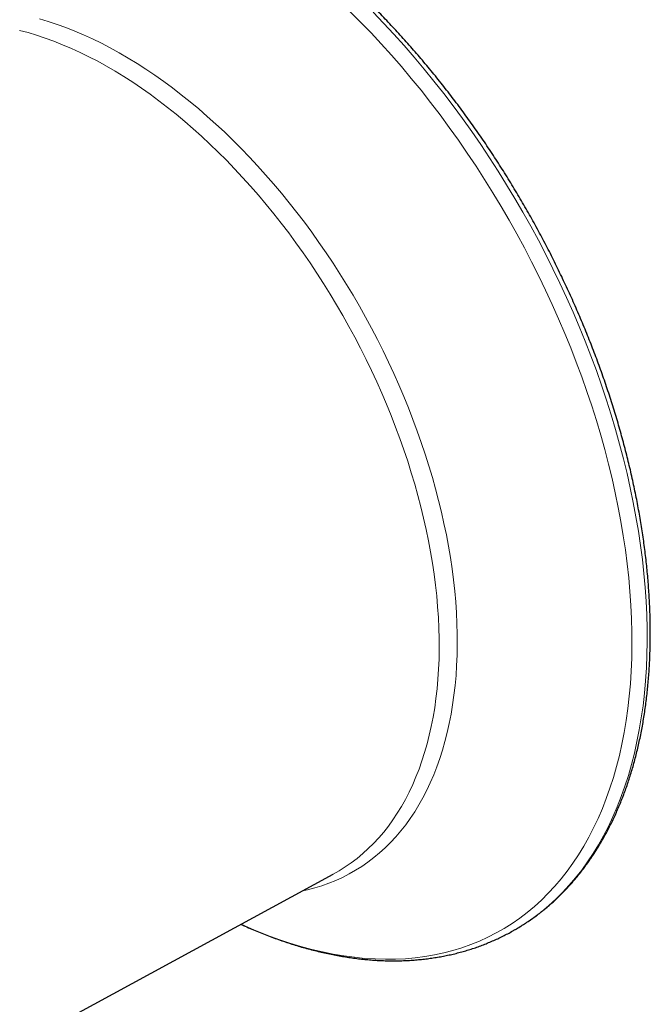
# Model space of a CAD drawing. Header units: millimetres. Extents: x 8 to 961, y 12 to 932.
# Tile 60 of 187: x 932 to 961, y 137 to 182. Entities that reach past the tile are written whole.
import ezdxf

# ---------------------------------------------------------------- set-up
doc = ezdxf.new("R2010")
doc.units = ezdxf.units.MM

msp = doc.modelspace()

# ---------------------------------------------------------------- linework, layer by layer
at = {"color": 7, "linetype": 'Continuous', "lineweight": 30}
for p, q in [((919.694, 128.257), (946.278, 142.689)), ((954.59, 140.051), (954.726, 140.128))]:
    msp.add_line(p, q, dxfattribs=at)
at = {"color": 8, "linetype": 'Continuous', "lineweight": 0, "flags": 128}
for points in [[(942.011, 140.372), (942.221, 140.278), (942.738, 140.058), (943.252, 139.854), (943.765, 139.667), (944.275, 139.497), (944.782, 139.344), (945.286, 139.209), (945.787, 139.091), (946.284, 138.991), (946.777, 138.907), (947.266, 138.842), (947.75, 138.794), (948.229, 138.764), (948.702, 138.751), (949.169, 138.756), (949.631, 138.779), (950.086, 138.819), (950.534, 138.877), (950.976, 138.953), (951.41, 139.046), (951.836, 139.157), (952.255, 139.285), (952.665, 139.43), (953.067, 139.593), (953.46, 139.772), (953.844, 139.969), (954.219, 140.182), (954.584, 140.413), (954.939, 140.659), (955.285, 140.922), (955.62, 141.201), (955.945, 141.497), (956.259, 141.808), (956.562, 142.134), (956.854, 142.476), (957.134, 142.833), (957.403, 143.205), (957.66, 143.592), (957.906, 143.993), (958.139, 144.408), (958.36, 144.836), (958.569, 145.279), (958.765, 145.734), (958.949, 146.202), (959.119, 146.683), (959.277, 147.177), (959.422, 147.682), (959.554, 148.198), (959.673, 148.726), (959.778, 149.265), (959.87, 149.814), (959.948, 150.373), (960.013, 150.942), (960.065, 151.52), (960.103, 152.107), (960.127, 152.703), (960.138, 153.307), (960.136, 153.918), (960.119, 154.537), (960.089, 155.163), (960.046, 155.795), (959.989, 156.433), (959.918, 157.076), (959.834, 157.725), (959.737, 158.378), (959.626, 159.036), (959.503, 159.697), (959.366, 160.362), (959.215, 161.03), (959.052, 161.699), (958.876, 162.371), (958.688, 163.045), (958.486, 163.719), (958.273, 164.394), (958.047, 165.069), (957.809, 165.744), (957.558, 166.418), (957.296, 167.09), (957.023, 167.761), (956.738, 168.43), (956.441, 169.096), (956.134, 169.758), (955.815, 170.418), (955.486, 171.073), (955.147, 171.724), (954.798, 172.369), (954.438, 173.01), (954.069, 173.644), (953.691, 174.273), (953.303, 174.895), (952.906, 175.509), (952.501, 176.116), (952.087, 176.715), (951.665, 177.306), (951.236, 177.888), (950.799, 178.461), (950.355, 179.025), (949.904, 179.578), (949.446, 180.121), (948.982, 180.654), (948.512, 181.175), (948.037, 181.685), (947.556, 182.183), (947.07, 182.669)], [(954.726, 140.128), (954.861, 140.208), (955.23, 140.44), (955.589, 140.69), (955.938, 140.955), (956.277, 141.237), (956.605, 141.536), (956.922, 141.85), (957.228, 142.18), (957.523, 142.525), (957.807, 142.886), (958.078, 143.262), (958.338, 143.652), (958.586, 144.057), (958.822, 144.477), (959.045, 144.91), (959.256, 145.357), (959.455, 145.817), (959.64, 146.29), (959.813, 146.776), (959.972, 147.274), (960.118, 147.785), (960.252, 148.307), (960.371, 148.84), (960.478, 149.384), (960.571, 149.939), (960.65, 150.504), (960.716, 151.079), (960.768, 151.663), (960.806, 152.256), (960.831, 152.858), (960.842, 153.468), (960.839, 154.086), (960.823, 154.711), (960.792, 155.343), (960.749, 155.982), (960.691, 156.626), (960.62, 157.277), (960.535, 157.932), (960.437, 158.592), (960.325, 159.256), (960.2, 159.925), (960.061, 160.596), (959.91, 161.271), (959.745, 161.948), (959.567, 162.626), (959.376, 163.307), (959.173, 163.988), (958.957, 164.67), (958.729, 165.352), (958.488, 166.034), (958.235, 166.715), (957.971, 167.394), (957.694, 168.072), (957.406, 168.747), (957.107, 169.42), (956.796, 170.09), (956.474, 170.756), (956.142, 171.418), (955.799, 172.075), (955.446, 172.728), (955.083, 173.375), (954.71, 174.016), (954.327, 174.651), (953.936, 175.279), (953.535, 175.9), (953.125, 176.514), (952.707, 177.119), (952.281, 177.716), (951.847, 178.304), (951.406, 178.883), (950.957, 179.452), (950.501, 180.011), (950.039, 180.56), (949.57, 181.098), (949.095, 181.625), (948.615, 182.14), (948.129, 182.644)], [(932.669, 182.339), (933.073, 182.217), (933.48, 182.082), (933.888, 181.933), (934.298, 181.771), (934.709, 181.595), (935.121, 181.406), (935.534, 181.204), (935.947, 180.989), (936.361, 180.762), (936.774, 180.521), (937.188, 180.268), (937.6, 180.003), (938.012, 179.725), (938.422, 179.436), (938.831, 179.135), (939.238, 178.822), (939.643, 178.498), (940.046, 178.163), (940.446, 177.817), (940.843, 177.46), (941.237, 177.093), (941.628, 176.715), (942.015, 176.328), (942.398, 175.931), (942.776, 175.525), (943.151, 175.11), (943.52, 174.686), (943.885, 174.253), (944.244, 173.812), (944.598, 173.364), (944.946, 172.907), (945.288, 172.444), (945.624, 171.973), (945.953, 171.496), (946.276, 171.012), (946.592, 170.523), (946.901, 170.028), (947.202, 169.527), (947.496, 169.022), (947.783, 168.511), (948.061, 167.997), (948.331, 167.479), (948.593, 166.957), (948.847, 166.432), (949.092, 165.904), (949.328, 165.374), (949.555, 164.841), (949.773, 164.307), (949.981, 163.771), (950.181, 163.234), (950.37, 162.697), (950.551, 162.159), (950.721, 161.622), (950.881, 161.084), (951.031, 160.548), (951.171, 160.013), (951.301, 159.479), (951.421, 158.948), (951.53, 158.418), (951.629, 157.892), (951.717, 157.368), (951.794, 156.847), (951.861, 156.331), (951.917, 155.818), (951.963, 155.31), (951.997, 154.807), (952.021, 154.308), (952.034, 153.815), (952.036, 153.328), (952.028, 152.847), (952.008, 152.373), (951.978, 151.905), (951.937, 151.445), (951.885, 150.992), (951.822, 150.546), (951.749, 150.109), (951.665, 149.68), (951.571, 149.26), (951.466, 148.848), (951.351, 148.446), (951.225, 148.053), (951.089, 147.67), (950.943, 147.297), (950.786, 146.934), (950.62, 146.582), (950.444, 146.24), (950.258, 145.91), (950.063, 145.59), (949.858, 145.283), (949.644, 144.986), (949.42, 144.702), (949.188, 144.43), (948.946, 144.17), (948.696, 143.922), (948.438, 143.687), (948.171, 143.464), (947.896, 143.255), (947.612, 143.058), (947.321, 142.875), (947.023, 142.705), (946.717, 142.548), (946.404, 142.405), (946.084, 142.276), (945.757, 142.16), (945.424, 142.058), (945.084, 141.97), (944.864, 141.921)], [(946.278, 142.689), (946.558, 142.849), (946.844, 143.029), (947.123, 143.223), (947.394, 143.429), (947.657, 143.648), (947.911, 143.879), (948.158, 144.123), (948.395, 144.379), (948.624, 144.647), (948.844, 144.927), (949.055, 145.219), (949.257, 145.522), (949.449, 145.836), (949.632, 146.161), (949.805, 146.498), (949.969, 146.844), (950.123, 147.202), (950.267, 147.569), (950.401, 147.946), (950.524, 148.333), (950.638, 148.729), (950.741, 149.134), (950.834, 149.547), (950.917, 149.97), (950.989, 150.4), (951.05, 150.839), (951.101, 151.285), (951.142, 151.738), (951.172, 152.199), (951.191, 152.666), (951.199, 153.139), (951.197, 153.618), (951.184, 154.104), (951.161, 154.594), (951.127, 155.09), (951.082, 155.59), (951.027, 156.095), (950.961, 156.603), (950.885, 157.115), (950.798, 157.631), (950.701, 158.15), (950.593, 158.671), (950.476, 159.194), (950.348, 159.719), (950.21, 160.246), (950.062, 160.774), (949.904, 161.303), (949.737, 161.832), (949.559, 162.361), (949.373, 162.89), (949.177, 163.419), (948.971, 163.946), (948.757, 164.472), (948.533, 164.996), (948.301, 165.518), (948.06, 166.038), (947.81, 166.555), (947.552, 167.069), (947.286, 167.579), (947.012, 168.085), (946.73, 168.587), (946.441, 169.085), (946.144, 169.578), (945.84, 170.065), (945.529, 170.547), (945.211, 171.023), (944.887, 171.493), (944.556, 171.956), (944.219, 172.412), (943.877, 172.862), (943.528, 173.303), (943.175, 173.737), (942.816, 174.163), (942.452, 174.581), (942.084, 174.989), (941.711, 175.389), (941.334, 175.78), (940.953, 176.161), (940.569, 176.533), (940.181, 176.894), (939.79, 177.245), (939.396, 177.586), (938.999, 177.916), (938.601, 178.235), (938.2, 178.543), (937.797, 178.839), (937.393, 179.124), (936.988, 179.397), (936.582, 179.659), (936.176, 179.908), (935.768, 180.144), (935.361, 180.369), (934.954, 180.58), (934.548, 180.779), (934.142, 180.965), (933.737, 181.138), (933.334, 181.298), (932.932, 181.444), (932.532, 181.577), (932.134, 181.697), (931.739, 181.803)]]:
    msp.add_lwpolyline(points, dxfattribs=at)
at = {"color": 7, "linetype": 'Continuous', "lineweight": 30}
for points, knots in [([(954.73, 140.131), (954.802, 140.173), (954.947, 140.258), (955.162, 140.394), (955.377, 140.536), (955.588, 140.684), (955.796, 140.838), (956, 140.997), (956.201, 141.162), (956.398, 141.332), (956.592, 141.508), (956.782, 141.689), (956.968, 141.876), (957.151, 142.068), (957.33, 142.265), (957.505, 142.467), (957.676, 142.675), (957.843, 142.888), (958.006, 143.105), (958.166, 143.328), (958.321, 143.556), (958.473, 143.789), (958.62, 144.027), (958.763, 144.27), (958.902, 144.518), (959.036, 144.77), (959.167, 145.027), (959.293, 145.288), (959.415, 145.555), (959.532, 145.825), (959.645, 146.1), (959.754, 146.38), (959.858, 146.663), (959.958, 146.951), (960.053, 147.244), (960.144, 147.54), (960.23, 147.84), (960.311, 148.144), (960.389, 148.452), (960.461, 148.764), (960.529, 149.079), (960.592, 149.398), (960.651, 149.721), (960.705, 150.047), (960.754, 150.377), (960.799, 150.71), (960.839, 151.046), (960.874, 151.385), (960.905, 151.727), (960.931, 152.072), (960.952, 152.421), (960.968, 152.772), (960.98, 153.126), (960.987, 153.482), (960.99, 153.841), (960.988, 154.203), (960.981, 154.567), (960.969, 154.933), (960.953, 155.301), (960.932, 155.672), (960.906, 156.045), (960.876, 156.42), (960.841, 156.796), (960.801, 157.175), (960.757, 157.555), (960.708, 157.937), (960.655, 158.32), (960.597, 158.705), (960.534, 159.091), (960.467, 159.479), (960.395, 159.868), (960.319, 160.258), (960.238, 160.648), (960.153, 161.04), (960.063, 161.433), (959.969, 161.826), (959.871, 162.22), (959.768, 162.615), (959.66, 163.01), (959.549, 163.406), (959.433, 163.802), (959.313, 164.198), (959.188, 164.594), (959.06, 164.99), (958.927, 165.387), (958.79, 165.783), (958.648, 166.179), (958.503, 166.574), (958.354, 166.969), (958.2, 167.364), (958.043, 167.758), (957.882, 168.151), (957.716, 168.544), (957.547, 168.935), (957.374, 169.326), (957.197, 169.716), (957.017, 170.104), (956.832, 170.492), (956.644, 170.878), (956.453, 171.262), (956.258, 171.646), (956.059, 172.027), (955.857, 172.407), (955.651, 172.785), (955.442, 173.162), (955.229, 173.536), (955.013, 173.909), (954.794, 174.279), (954.572, 174.647), (954.347, 175.013), (954.118, 175.377), (953.886, 175.738), (953.652, 176.096), (953.414, 176.453), (953.174, 176.806), (952.93, 177.157), (952.684, 177.504), (952.435, 177.849), (952.184, 178.191), (951.93, 178.53), (951.673, 178.866), (951.414, 179.198), (951.152, 179.527), (950.888, 179.853), (950.622, 180.176), (950.353, 180.494), (950.082, 180.81), (949.809, 181.121), (949.534, 181.429), (949.257, 181.733), (948.978, 182.033), (948.697, 182.329), (948.414, 182.621), (948.13, 182.909), (947.844, 183.193), (947.556, 183.473), (947.266, 183.748), (946.975, 184.019), (946.683, 184.286), (946.389, 184.548), (946.094, 184.806), (945.797, 185.059), (945.5, 185.307), (945.201, 185.551), (944.901, 185.79), (944.601, 186.024), (944.299, 186.253), (943.996, 186.477), (943.693, 186.696), (943.389, 186.91), (943.085, 187.119), (942.779, 187.323), (942.474, 187.522), (942.168, 187.715), (941.861, 187.903), (941.56, 188.083), (941.34, 188.21), (941.222, 188.277), (941.201, 188.289)], [0, 0, 0, 0, 0.006124, 0.012476, 0.018828, 0.025181, 0.031536, 0.037893, 0.044252, 0.050613, 0.056977, 0.063345, 0.069716, 0.07609, 0.082468, 0.088851, 0.095238, 0.101628, 0.108024, 0.114423, 0.120827, 0.127235, 0.133648, 0.140064, 0.146485, 0.152909, 0.159337, 0.165769, 0.172204, 0.178643, 0.185084, 0.191528, 0.197975, 0.204425, 0.210877, 0.217331, 0.223786, 0.230244, 0.236703, 0.243164, 0.249626, 0.256089, 0.262553, 0.269017, 0.275483, 0.281949, 0.288415, 0.294882, 0.30135, 0.307817, 0.314285, 0.320753, 0.32722, 0.333688, 0.340155, 0.346623, 0.35309, 0.359556, 0.366023, 0.372489, 0.378955, 0.385421, 0.391886, 0.398351, 0.404815, 0.411279, 0.417743, 0.424206, 0.430669, 0.437131, 0.443593, 0.450055, 0.456516, 0.462977, 0.469437, 0.475897, 0.482356, 0.488816, 0.495274, 0.501733, 0.508191, 0.514649, 0.521106, 0.527563, 0.53402, 0.540477, 0.546933, 0.553389, 0.559845, 0.566301, 0.572756, 0.579211, 0.585666, 0.592121, 0.598576, 0.60503, 0.611485, 0.617939, 0.624393, 0.630847, 0.637301, 0.643755, 0.650209, 0.656663, 0.663117, 0.669571, 0.676024, 0.682478, 0.688932, 0.695386, 0.70184, 0.708295, 0.714749, 0.721203, 0.727658, 0.734113, 0.740567, 0.747022, 0.753478, 0.759933, 0.766389, 0.772845, 0.779301, 0.785757, 0.792214, 0.798671, 0.805128, 0.811586, 0.818044, 0.824502, 0.83096, 0.837419, 0.843879, 0.850338, 0.856798, 0.863259, 0.86972, 0.876181, 0.882643, 0.889105, 0.895568, 0.902031, 0.908495, 0.914959, 0.921423, 0.927888, 0.934353, 0.940819, 0.947285, 0.953752, 0.960218, 0.966686, 0.973153, 0.979621, 0.98609, 0.992558, 0.998686, 1, 1, 1, 1]), ([(942.009, 140.371), (942.073, 140.342), (942.24, 140.265), (942.51, 140.148), (942.82, 140.018), (943.129, 139.894), (943.438, 139.776), (943.746, 139.664), (944.053, 139.557), (944.36, 139.457), (944.667, 139.363), (944.972, 139.274), (945.277, 139.192), (945.58, 139.116), (945.883, 139.045), (946.184, 138.981), (946.484, 138.923), (946.783, 138.872), (947.08, 138.826), (947.376, 138.787), (947.671, 138.753), (947.964, 138.726), (948.255, 138.705), (948.544, 138.69), (948.832, 138.682), (949.118, 138.68), (949.401, 138.683), (949.683, 138.693), (949.962, 138.709), (950.24, 138.732), (950.515, 138.76), (950.787, 138.795), (951.057, 138.835), (951.325, 138.882), (951.59, 138.934), (951.853, 138.993), (952.113, 139.058), (952.37, 139.129), (952.624, 139.205), (952.876, 139.288), (953.124, 139.376), (953.37, 139.471), (953.613, 139.571), (953.853, 139.677), (954.09, 139.789), (954.323, 139.907), (954.49, 139.994), (954.577, 140.045), (954.59, 140.052)], [0, 0, 0, 0, 0.013985, 0.036658, 0.059327, 0.081992, 0.104653, 0.127308, 0.149956, 0.172596, 0.195228, 0.217851, 0.240462, 0.263062, 0.285648, 0.30822, 0.330776, 0.353315, 0.375836, 0.398337, 0.420818, 0.443277, 0.465712, 0.488123, 0.510509, 0.532869, 0.555201, 0.577506, 0.599783, 0.622031, 0.644251, 0.666441, 0.688603, 0.710736, 0.732842, 0.754921, 0.776975, 0.799003, 0.821009, 0.842993, 0.864958, 0.886904, 0.908836, 0.930754, 0.952661, 0.97456, 0.996453, 1, 1, 1, 1])]:
    msp.add_open_spline(points, degree=3, knots=knots, dxfattribs=at)

doc.saveas('drawing.dxf')
